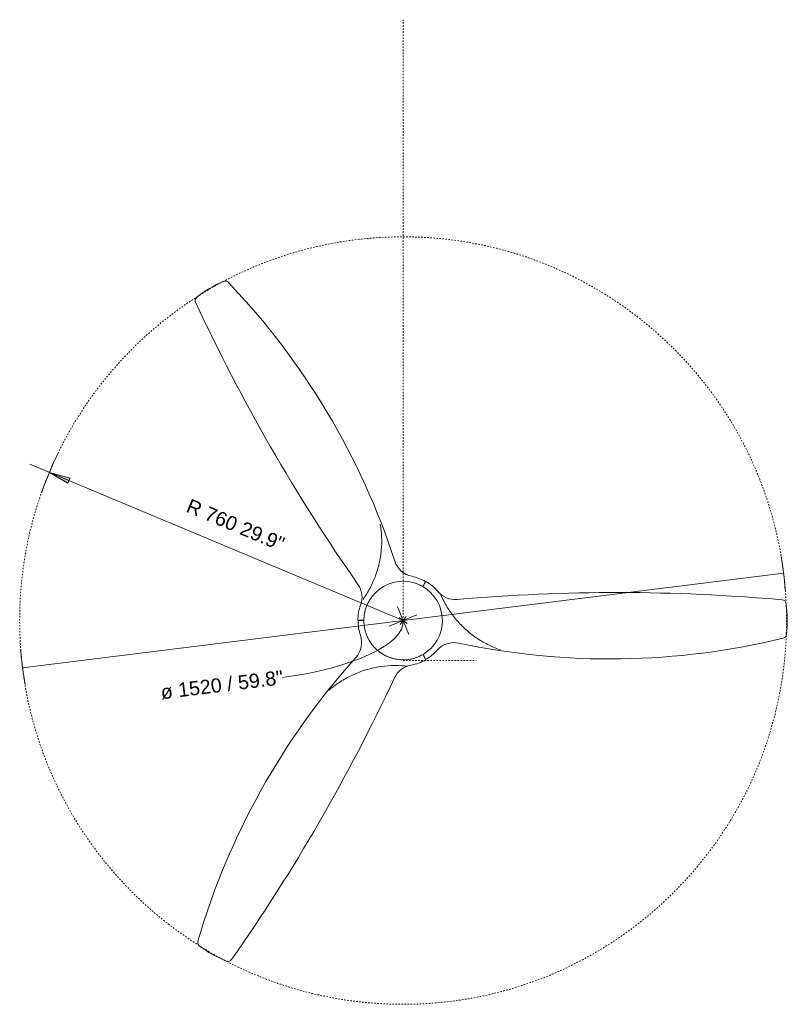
# Model space of a CAD drawing. Header units: millimetres. Extents: x 5922 to 11897, y 1480 to 7785.
# Tile 3 of 3: x 10375 to 11897, y 5835 to 7785. Entities that reach past the tile are written whole.
import ezdxf

# ---------------------------------------------------------------- set-up
doc = ezdxf.new("R2010")
doc.units = ezdxf.units.MM
doc.linetypes.add('Dash', pattern=[6, 3, -3])
doc.layers.add('A-ANNO-DIMS', color=7, linetype='Dash', lineweight=9, true_color=0xd2d2d2)
doc.layers.add('A-ANNO-DIMS-14', color=7, linetype='Continuous', lineweight=9)
doc.layers.add('E-LITE-EQPM', color=7, linetype='Continuous', lineweight=20)
doc.styles.add('Arial', font='arial.ttf', dxfattribs={"height": 28})
doc.dimstyles.new('Diameter_-_3mm_Arial', dxfattribs={"dimscale": 304.8, "dimtxt": 28.567263, "dimasz": 0, "dimexe": 0.110236, "dimexo": 0, "dimgap": 0.068898, "dimtad": 1, "dimjust": 3, "dimdec": 0, "dimzin": 0, "dimdsep": 46, "dimtxsty": 'Arial', "dimblk1": 'NONE', "dimblk2": 'NONE', "dimsah": 1, "dimcen": 0.09, "dimadec": 0, "dimazin": 0, "dimtfac": 1, "dimtdec": 4, "dimtix": 1, "dimtmove": 0, "dimatfit": 2, "dimfxl": 1, "dimtvp": 1, "dimtolj": 1, "dimtzin": 0, "dimarcsym": 2})
doc.dimstyles.new('Radial_-_3mm_Arial', dxfattribs={"dimscale": 304.8, "dimtxt": 28.567263, "dimasz": 0.137795, "dimexe": 0.137795, "dimexo": 0, "dimgap": 0.080381, "dimtad": 1, "dimjust": 3, "dimdec": 0, "dimzin": 0, "dimdsep": 46, "dimtxsty": 'Arial', "dimsah": 1, "dimcen": 0.09, "dimdle": 0.137795, "dimadec": 0, "dimazin": 0, "dimtfac": 1, "dimtdec": 4, "dimtix": 1, "dimtmove": 0, "dimatfit": 2, "dimfxl": 1, "dimtvp": 1, "dimtfill": 1, "dimtolj": 1, "dimtzin": 0, "dimarcsym": 2})

# ---------------------------------------------------------------- blocks, each defined once
blk = doc.blocks.new('DIMBLOCK6-Planta_PDF')
at = {"layer": 'A-ANNO-DIMS-14', "color": 8, "true_color": 0x787878, "transparency": 16777216}
for p, q in [((11135.2, 6595), (11889.4, 6688.7)), ((11135.2, 6595), (10381, 6501.2)), ((11127.4, 6601), (11143, 6588.9)), ((11129.1, 6587.1), (11141.3, 6602.8))]:
    blk.add_line(p, q, dxfattribs=at)
for start, end in [(4.5514, 9.6176), (184.5514, 189.6176)]:
    blk.add_arc((11135.2, 6595), 760, start, end, dxfattribs=at)
blk.add_ellipse((10886.2, 6564), major_axis=(249, 30.9), ratio=0.327686, start_param=4.712389, end_param=6.283185, dxfattribs=at)
at = {"layer": 'A-ANNO-DIMS-14', "color": 0, "transparency": 16777216, "insert": (10653, 6466.7), "char_height": 28, "width": 292.177, "attachment_point": 1, "rotation": 7.0845, "line_spacing_factor": 0.941778, "style": 'Arial'}
blk.add_mtext('ø 1520 / 59.8"', dxfattribs=at)
blk = doc.blocks.new('_None')
blk = doc.blocks.new('DIMBLOCK7-Planta_PDF')
at = {"layer": 'A-ANNO-DIMS-14', "transparency": 16777216}
blk.add_hatch(color=256, dxfattribs=at).paths.add_polyline_path([(10434.1, 6888.2), (10470.7, 6866.9), (10475, 6877.1)], flags=0)
for p, q in [((11135.2, 6595), (10395.3, 6904.4)), ((10434.1, 6888.2), (10470.7, 6866.9)), ((10475, 6877.1), (10434.1, 6888.2)), ((10470.7, 6866.9), (10475, 6877.1)), ((11124, 6622.4), (11146.5, 6567.5)), ((11107.8, 6583.7), (11162.7, 6606.2))]:
    blk.add_line(p, q, dxfattribs=at)
blk.add_arc((11135.2, 6595), 760, 154.1381, 160.4708, dxfattribs=at)
at = {"layer": 'A-ANNO-DIMS-14', "color": 0, "transparency": 16777216, "insert": (10713.9, 6837.1), "char_height": 28, "width": 245.239, "attachment_point": 1, "rotation": 337.3045, "line_spacing_factor": 0.941778, "style": 'Arial', "bg_fill": 3, "box_fill_scale": 1.25, "bg_fill_color": 256, "bg_fill_true_color": 13158600, "bg_fill_transparency": 0}
blk.add_mtext('R 760 29.9"', dxfattribs=at)

msp = doc.modelspace()

# ---------------------------------------------------------------- linework, layer by layer
at = {"layer": 'A-ANNO-DIMS'}
for p, q in [((11135.2, 6595), (11135.2, 7785)), ((11135.2, 6515.8), (11280.2, 6515.8))]:
    msp.add_line(p, q, dxfattribs=at)
msp.add_circle((11135.2, 6595), 760, dxfattribs=at)
at = {"layer": 'E-LITE-EQPM'}
for p, q in [((11174, 6662.4), (11179.7, 6672.3)), ((11180.4, 6672.4), (11174.4, 6662.1)), ((11211.4, 6642.7), (11209.4, 6647.1)), ((11045.7, 6595.5), (11057.6, 6595.5)), ((11057.5, 6595), (11046.1, 6595)), ((11323.5, 6538.6), (11328.2, 6536.8)), ((11180.2, 6517.4), (11174.2, 6527.7)), ((11174.7, 6527.9), (11180.4, 6518.1)), ((11138.5, 6505.1), (11143.3, 6504.7)), ((10992.2, 6460.1), (10988.4, 6456.9))]:
    msp.add_line(p, q, dxfattribs=at)
for centre, radius, start, end in [((10866.4, 7060.1), 224.3, 112.8125, 128.6763), ((10782.7, 7259.2), 8.25, 43.6914, 112.8125), ((9740, 6263.1), 1450.3, 18.0529, 43.6914), ((10731.4, 7228.7), 8.25, 128.6763, 204.9241), ((14065.1, 8777.9), 3684.3, 204.9241, 214.9622), ((11161.4, 6726.4), 44.7, 198.0529, 258.5995), ((11135.3, 6595), 77.8, 60.1641, 179.6051), ((11134.9, 6595.1), 89.3, 59.8863, 78.5995), ((11135.5, 6595.2), 89.3, 39.9388, 59.8421), ((11009.1, 6641), 44.7, 339.9388, 34.9622), ((11135.2, 6595), 77.8, 59.7269, 67.5), ((11135.2, 6595), 77.8, 300.4758, 59.7378), ((11238.3, 6681.3), 44.7, 219.9388, 274.9622), ((11560.8, 2966.2), 3684.3, 84.9241, 94.9622), ((11886.1, 6627.8), 8.25, 8.6763, 84.9241), ((11134.9, 6595.1), 89.3, 159.9388, 179.7265), ((11672.5, 6595.2), 224.3, 352.8125, 8.6763), ((11135.3, 6594.6), 89.3, 179.7151, 198.5995), ((11135.2, 6595), 77.8, 179.6073, 179.9678), ((11135.2, 6595), 77.8, 180, 187.1182), ((11135.2, 6595), 77.8, 179.9676, 300.1133), ((11135.2, 6595), 77.8, 189.3805, 194.2113), ((11135.2, 6595), 77.8, 197.0193, 201.3852), ((11008.3, 6551.8), 44.7, 318.0529, 18.5995), ((11135.2, 6595), 77.8, 204.224, 208.5169), ((11135.2, 6595), 77.8, 211.5129, 215.7573), ((11545.5, 7969.2), 1450.3, 258.0529, 283.6914), ((11886.8, 6568.2), 8.25, 283.6914, 352.8125), ((11135.2, 6595), 77.8, 218.5895, 222.9934), ((11135.2, 6595), 77.8, 225.8115, 230.6738), ((11135.2, 6595), 77.8, 232.8527, 239.9862), ((11135.5, 6595.2), 89.3, 300.1579, 318.5995), ((11236, 6506.6), 44.7, 78.0529, 138.5995), ((12120.3, 5552.5), 1450.3, 138.0529, 163.6914), ((11135.2, 6595), 77.8, 240.0413, 247.1847), ((11135.2, 6595), 77.8, 249.2739, 254.2249), ((11135.2, 6595), 77.8, 257.0202, 261.4451), ((11135.2, 6595), 77.8, 264.2674, 268.519), ((11135.2, 6595), 77.8, 271.515, 275.8022), ((11135.2, 6595), 77.8, 278.649, 282.9943), ((11135.3, 6594.6), 89.3, 279.9388, 300.1693), ((11135.2, 6595), 77.8, 285.8138, 290.6753), ((11135.2, 6595), 77.8, 292.8946, 300), ((11135.2, 6595), 77.8, 300.1181, 300.4951), ((11158.5, 6462.6), 44.7, 99.9388, 154.9622), ((7779.9, 8040.7), 3684.3, 324.9241, 334.9622), ((10736.3, 5957.4), 8.25, 163.6914, 232.8125), ((10866.8, 6129.5), 224.3, 232.8125, 248.6763), ((10788.3, 5928.3), 8.25, 248.6763, 324.9241)]:
    msp.add_arc(centre, radius, start, end, dxfattribs=at)
for points in [[(11090, 6786.2), (11091.5, 6777.6), (11093.3, 6760.3), (11092.5, 6734), (11088.3, 6708.1), (11080.8, 6683), (11070.1, 6659), (11061, 6644.2), (11055.9, 6637)], [(11323.5, 6538.6), (11315.3, 6541.6), (11299.4, 6548.7), (11277.1, 6562.5), (11256.7, 6579.1), (11238.7, 6598.1), (11223.3, 6619.4), (11215.1, 6634.7), (11211.4, 6642.7)], [(11323.5, 6538.6), (11315.3, 6541.6), (11299.4, 6548.7), (11277.1, 6562.5), (11256.7, 6579.1), (11238.7, 6598.1), (11223.3, 6619.4), (11215.1, 6634.7), (11211.4, 6642.7)], [(10992.2, 6460.1), (10999, 6465.7), (11013.1, 6475.9), (11036.2, 6488.3), (11060.7, 6497.7), (11086.2, 6503.7), (11112.4, 6506.4), (11129.8, 6505.9), (11138.5, 6505.1)], [(10992.2, 6460.1), (10999, 6465.7), (11013.1, 6475.9), (11036.2, 6488.3), (11060.7, 6497.7), (11086.2, 6503.7), (11112.4, 6506.4), (11129.8, 6505.9), (11138.5, 6505.1)]]:
    msp.add_open_spline(points, degree=3, knots=[0, 0, 0, 0, 0.166667, 0.333333, 0.5, 0.666667, 0.833333, 1, 1, 1, 1], dxfattribs=at)

# ---------------------------------------------------------------- dimensions: what is measured, and where the dimension line sits
at = {"layer": 'A-ANNO-DIMS', "color": 8, "linetype": 'Continuous', "true_color": 0x787878}
dim = msp.add_diameter_dim_2p(p1=(11889.4, 6688.7), p2=(10381, 6501.2), dimstyle='Diameter_-_3mm_Arial', override={"dimpost": 'ø<>'}, dxfattribs=at)
dim.commit()
dim.dimension.update_dxf_attribs({"geometry": 'DIMBLOCK6-Planta_PDF', "text_midpoint": (11130.4, 6633.8)})

# ---------------------------------------------------------------- next in the draw order: dimensions: what is measured, and where the dimension line sits
at = {"layer": 'A-ANNO-DIMS', "color": 7, "linetype": 'Continuous'}
dim = msp.add_radius_dim(center=(11135.2, 6595), mpoint=(10434.1, 6888.2), dimstyle='Radial_-_3mm_Arial', override={"dimpost": 'R<>'}, dxfattribs=at)
dim.commit()
dim.dimension.update_dxf_attribs({"geometry": 'DIMBLOCK7-Planta_PDF', "text_midpoint": (10820.4, 6772.6)})

doc.saveas('drawing.dxf')
